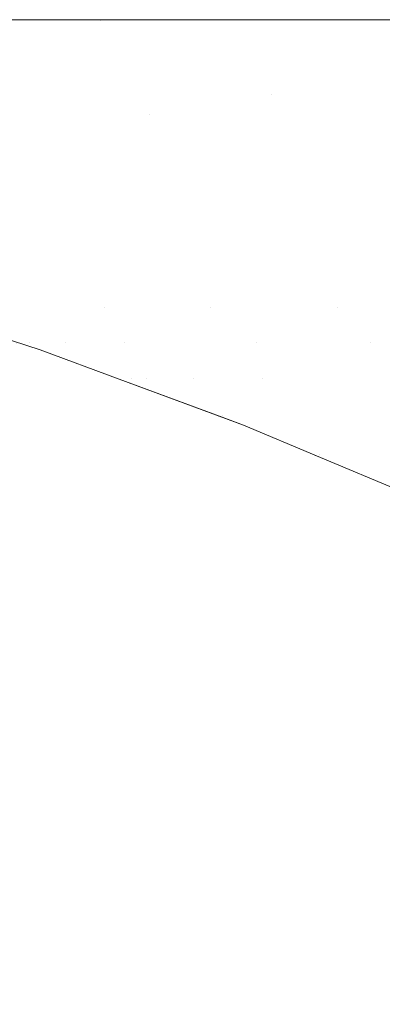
# Model space of a CAD drawing. Header units: centimetres. Extents: x -44.1 to 45.2, y 4.2 to 6.
# Tile 196 of 256: x -14.1808 to -14.1659, y 5.9599 to 6.0002. Entities that reach past the tile are written whole.
import ezdxf

# ---------------------------------------------------------------- set-up
doc = ezdxf.new("R2010")
doc.units = ezdxf.units.CM
doc.header["$LTSCALE"] = 2.54
doc.layers.add('Lucido design-1', color=7, linetype='Continuous')

# ---------------------------------------------------------------- blocks, each defined once
blk = doc.blocks.new('Gruppo-4-1')
at = {"color": 7, "linetype": 'Continuous', "lineweight": 9}
for points, invisible_edges in [([(-43.918995, 6.000144, -2276.319046), (-8.333029, 6.000212, -2276.32217), (-26.126012, 6.000212, -2276.32217)], 9), ([(-43.918995, 6.000144, -2276.319046), (45.04592, 6.000144, -2276.319046), (9.459954, 6.000212, -2276.32217), (-8.333029, 6.000212, -2276.32217)], 11), ([(-43.918995, 6.000144, -2276.319046), (-43.918995, 6.000117, -2276.317808), (45.04592, 6.000117, -2276.317808), (45.04592, 6.000144, -2276.319046)], 10), ([(45.04592, 6.000117, -2276.317808), (-43.918995, 6.000117, -2276.317808), (-43.918995, 5.999831, -2276.313454), (45.04592, 5.999831, -2276.313454)], 5), ([(-26.126012, 6.000212, -2276.32217), (-14.120548, 6.000212, -2276.558095), (-14.129963, 6.000212, -2276.56223)], 9), ([(-26.126012, 6.000212, -2276.32217), (-14.089491, 6.000212, -2276.546622), (-14.10558, 6.000212, -2276.552216)], 9), ([(-14.10558, 6.000212, -2276.552216), (-14.120548, 6.000212, -2276.558095), (-26.126012, 6.000212, -2276.32217)], 10), ([(-14.129963, 6.000212, -2276.56223), (-14.134415, 6.000212, -2276.564186), (-26.126012, 6.000212, -2276.32217)], 10), ([(-26.126012, 6.000212, -2276.32217), (-14.072283, 6.000212, -2276.541394), (-14.075757, 6.000212, -2276.542449)], 9), ([(-14.075757, 6.000212, -2276.542449), (-14.089491, 6.000212, -2276.546622), (-26.126012, 6.000212, -2276.32217)], 10), ([(-26.126012, 6.000212, -2276.32217), (-14.170201, 6.000212, -2276.583376), (-14.180076, 6.000212, -2276.589763)], 9), ([(-14.134415, 6.000212, -2276.564186), (-14.147216, 6.000212, -2276.570425), (-26.126012, 6.000212, -2276.32217)], 10), ([(-14.180076, 6.000212, -2276.589763), (-14.189107, 6.000212, -2276.596128), (-26.126012, 6.000212, -2276.32217)], 10), ([(-14.147216, 6.000212, -2276.570425), (-14.158989, 6.000212, -2276.576752), (-26.126012, 6.000212, -2276.32217)], 10), ([(-26.126012, 6.000212, -2276.32217), (-14.053981, 6.000212, -2276.536617), (-14.072283, 6.000212, -2276.541394)], 9), ([(-26.126012, 6.000212, -2276.32217), (-14.034641, 6.000212, -2276.532382), (-14.053981, 6.000212, -2276.536617)], 9), ([(-26.126012, 6.000212, -2276.32217), (-14.014352, 6.000212, -2276.528777), (-14.022745, 6.000212, -2276.530268), (-14.034641, 6.000212, -2276.532382)], 9), ([(-26.126012, 6.000212, -2276.32217), (-13.993237, 6.000212, -2276.525887), (-14.014352, 6.000212, -2276.528777)], 9), ([(-26.126012, 6.000212, -2276.32217), (-13.971451, 6.000212, -2276.523786), (-13.973416, 6.000212, -2276.523976)], 9), ([(-13.973416, 6.000212, -2276.523976), (-13.993237, 6.000212, -2276.525887), (-26.126012, 6.000212, -2276.32217)], 10), ([(-13.928939, 6.000212, -2276.52217), (-13.949183, 6.000212, -2276.522535), (-26.126012, 6.000212, -2276.32217), (-8.333029, 6.000212, -2276.32217)], 10), ([(-13.949183, 6.000212, -2276.522535), (-13.971451, 6.000212, -2276.523786), (-26.126012, 6.000212, -2276.32217)], 10), ([(-14.158989, 6.000212, -2276.576752), (-14.170201, 6.000212, -2276.583376), (-26.126012, 6.000212, -2276.32217)], 10), ([(-14.204873, 6.000212, -2276.6087), (-14.197353, 6.000212, -2276.602447), (-14.177456, 6.000163, -2276.592717), (-14.219983, 6.000163, -2276.629523)], 14), ([(-14.177456, 6.000163, -2276.592717), (-14.173518, 6.000017, -2276.594769), (-14.215371, 6.000017, -2276.630991), (-14.219983, 6.000163, -2276.629523)], 15), ([(-14.210773, 5.999774, -2276.632454), (-14.215371, 6.000017, -2276.630991), (-14.173518, 6.000017, -2276.594769), (-14.169592, 5.999774, -2276.596814)], 15), ([(-14.197353, 6.000212, -2276.602447), (-14.189107, 6.000212, -2276.596128), (-14.177456, 6.000163, -2276.592717)], 10), ([(-14.189107, 6.000212, -2276.596128), (-14.180076, 6.000212, -2276.589763), (-14.177456, 6.000163, -2276.592717)], 10), ([(-14.177456, 6.000163, -2276.592717), (-14.180076, 6.000212, -2276.589763), (-14.170201, 6.000212, -2276.583376), (-14.158989, 6.000212, -2276.576752)], 9), ([(-14.158989, 6.000212, -2276.576752), (-14.147216, 6.000212, -2276.570425), (-14.126849, 6.000163, -2276.564669), (-14.177456, 6.000163, -2276.592717)], 14), ([(-14.126849, 6.000163, -2276.564669), (-14.123713, 6.000017, -2276.567165), (-14.173518, 6.000017, -2276.594769), (-14.177456, 6.000163, -2276.592717)], 15), ([(-14.169592, 5.999774, -2276.596814), (-14.173518, 6.000017, -2276.594769), (-14.123713, 6.000017, -2276.567165), (-14.120586, 5.999774, -2276.569654)], 15), ([(45.04592, 5.999831, -2276.313454), (-43.918995, 5.999831, -2276.313454), (-43.918995, 5.999356, -2276.309117), (45.04592, 5.999356, -2276.309117)], 5), ([(-14.210773, 5.999774, -2276.632454), (-14.169592, 5.999774, -2276.596814), (-14.18725, 5.999434, -2276.615381)], 11), ([(-14.169592, 5.999774, -2276.596814), (-14.165682, 5.999434, -2276.59885), (-14.18725, 5.999434, -2276.615381)], 11), ([(-14.120586, 5.999774, -2276.569654), (-14.117473, 5.999434, -2276.572131), (-14.165682, 5.999434, -2276.59885), (-14.169592, 5.999774, -2276.596814)], 15), ([(45.04592, 5.999356, -2276.309117), (-43.918995, 5.999356, -2276.309117), (-43.918995, 5.998693, -2276.304805), (45.04592, 5.998693, -2276.304805)], 5), ([(-14.18301, 5.998999, -2276.617134), (-14.18725, 5.999434, -2276.615381), (-14.165682, 5.999434, -2276.59885), (-14.161796, 5.998999, -2276.600875)], 15), ([(45.04592, 5.998693, -2276.304805), (-43.918995, 5.998693, -2276.304805), (-43.918995, 5.997842, -2276.300526), (45.04592, 5.997842, -2276.300526)], 5), ([(-14.18301, 5.998999, -2276.617134), (-14.1788, 5.99847, -2276.618874), (-14.197125, 5.99847, -2276.636799), (-14.201643, 5.998999, -2276.635361)], 15), ([(-14.161796, 5.998999, -2276.600875), (-14.157938, 5.99847, -2276.602884), (-14.1788, 5.99847, -2276.618874), (-14.18301, 5.998999, -2276.617134)], 15), ([(-14.192646, 5.997848, -2276.638225), (-14.197125, 5.99847, -2276.636799), (-14.1788, 5.99847, -2276.618874), (-14.174627, 5.997848, -2276.620599)], 15), ([(-14.174627, 5.997848, -2276.620599), (-14.1788, 5.99847, -2276.618874), (-14.157938, 5.99847, -2276.602884), (-14.154113, 5.997848, -2276.604877)], 15), ([(45.04592, 5.997842, -2276.300526), (-43.918995, 5.997842, -2276.300526), (-43.918995, 5.996805, -2276.296288), (45.04592, 5.996805, -2276.296288)], 5), ([(-14.174627, 5.997848, -2276.620599), (-14.170497, 5.997135, -2276.622307), (-14.188212, 5.997135, -2276.639636), (-14.192646, 5.997848, -2276.638225)], 15), ([(-14.154113, 5.997848, -2276.604877), (-14.150328, 5.997135, -2276.606849), (-14.170497, 5.997135, -2276.622307), (-14.174627, 5.997848, -2276.620599)], 15), ([(-14.188212, 5.997135, -2276.639636), (-14.170497, 5.997135, -2276.622307), (-14.175465, 5.996334, -2276.632293)], 11), ([(-14.175465, 5.996334, -2276.632293), (-14.18383, 5.996334, -2276.641031), (-14.188212, 5.997135, -2276.639636)], 11), ([(-14.170497, 5.997135, -2276.622307), (-14.166414, 5.996334, -2276.623995), (-14.175465, 5.996334, -2276.632293)], 11), ([(-14.170497, 5.997135, -2276.622307), (-14.150328, 5.997135, -2276.606849), (-14.156761, 5.996334, -2276.616158)], 11), ([(-14.156761, 5.996334, -2276.616158), (-14.166414, 5.996334, -2276.623995), (-14.170497, 5.997135, -2276.622307)], 11), ([(45.04592, 5.996805, -2276.296288), (-43.918995, 5.996805, -2276.296288), (-43.918995, 5.995584, -2276.292099), (45.04592, 5.995584, -2276.292099)], 5), ([(-14.191432, 5.996334, -2276.650181), (-14.18383, 5.996334, -2276.641031), (-14.179505, 5.995446, -2276.642408), (-14.186978, 5.995446, -2276.651402)], 15), ([(-14.171282, 5.995446, -2276.633818), (-14.179505, 5.995446, -2276.642408), (-14.18383, 5.996334, -2276.641031), (-14.175465, 5.996334, -2276.632293)], 15), ([(-14.175465, 5.996334, -2276.632293), (-14.166414, 5.996334, -2276.623995), (-14.162385, 5.995446, -2276.62566), (-14.171282, 5.995446, -2276.633818)], 15), ([(-14.152895, 5.995446, -2276.617957), (-14.162385, 5.995446, -2276.62566), (-14.166414, 5.996334, -2276.623995), (-14.156761, 5.996334, -2276.616158)], 15), ([(45.04592, 5.995584, -2276.292099), (-43.918995, 5.995584, -2276.292099), (-43.918995, 5.994181, -2276.287968), (45.04592, 5.994181, -2276.287968)], 5), ([(-14.186978, 5.995446, -2276.651402), (-14.179505, 5.995446, -2276.642408), (-14.175243, 5.994473, -2276.643765), (-14.182588, 5.994473, -2276.652606)], 15), ([(-14.167159, 5.994473, -2276.635321), (-14.175243, 5.994473, -2276.643765), (-14.179505, 5.995446, -2276.642408), (-14.171282, 5.995446, -2276.633818)], 15), ([(-14.171282, 5.995446, -2276.633818), (-14.162385, 5.995446, -2276.62566), (-14.158413, 5.994473, -2276.627302), (-14.167159, 5.994473, -2276.635321)], 15), ([(-14.178268, 5.99342, -2276.653791), (-14.184691, 5.99342, -2276.662841), (-14.189122, 5.994473, -2276.661813), (-14.182588, 5.994473, -2276.652606)], 15), ([(-14.182588, 5.994473, -2276.652606), (-14.175243, 5.994473, -2276.643765), (-14.171048, 5.99342, -2276.6451), (-14.178268, 5.99342, -2276.653791)], 15), ([(-14.163101, 5.99342, -2276.6368), (-14.171048, 5.99342, -2276.6451), (-14.175243, 5.994473, -2276.643765), (-14.167159, 5.994473, -2276.635321)], 15), ([(-14.167159, 5.994473, -2276.635321), (-14.158413, 5.994473, -2276.627302), (-14.154505, 5.99342, -2276.628918), (-14.163101, 5.99342, -2276.6368)], 15), ([(45.04592, 5.994181, -2276.287968), (-43.918995, 5.994181, -2276.287968), (-43.918995, 5.9926, -2276.283902), (45.04592, 5.9926, -2276.283902)], 5), ([(-14.1858, 5.992287, -2276.673061), (-14.19025, 5.99342, -2276.67221), (-14.184691, 5.99342, -2276.662841), (-14.180336, 5.992287, -2276.663851)], 15), ([(-14.180336, 5.992287, -2276.663851), (-14.184691, 5.99342, -2276.662841), (-14.178268, 5.99342, -2276.653791), (-14.174022, 5.992287, -2276.654955)], 15), ([(-14.174022, 5.992287, -2276.654955), (-14.178268, 5.99342, -2276.653791), (-14.171048, 5.99342, -2276.6451), (-14.166925, 5.992287, -2276.646412)], 15), ([(-14.166925, 5.992287, -2276.646412), (-14.171048, 5.99342, -2276.6451), (-14.163101, 5.99342, -2276.6368), (-14.159114, 5.992287, -2276.638254)], 15), ([(45.04592, 5.9926, -2276.283902), (-43.918995, 5.9926, -2276.283902), (-43.918995, 5.990843, -2276.279908), (45.04592, 5.990843, -2276.279908)], 5), ([(-14.180336, 5.992287, -2276.663851), (-14.176062, 5.991079, -2276.664842), (-14.181434, 5.991079, -2276.673896), (-14.1858, 5.992287, -2276.673061)], 15), ([(-14.174022, 5.992287, -2276.654955), (-14.169856, 5.991079, -2276.656098), (-14.176062, 5.991079, -2276.664842), (-14.180336, 5.992287, -2276.663851)], 15), ([(-14.166925, 5.992287, -2276.646412), (-14.162879, 5.991079, -2276.6477), (-14.169856, 5.991079, -2276.656098), (-14.174022, 5.992287, -2276.654955)], 15), ([(-14.159114, 5.992287, -2276.638254), (-14.155201, 5.991079, -2276.639681), (-14.162879, 5.991079, -2276.6477), (-14.166925, 5.992287, -2276.646412)], 15), ([(-14.181558, 5.989798, -2276.683877), (-14.185913, 5.991079, -2276.683217), (-14.181434, 5.991079, -2276.673896), (-14.177154, 5.989798, -2276.674714)], 15), ([(-14.177154, 5.989798, -2276.674714), (-14.181434, 5.991079, -2276.673896), (-14.176062, 5.991079, -2276.664842), (-14.171874, 5.989798, -2276.665814)], 15), ([(-14.171874, 5.989798, -2276.665814), (-14.176062, 5.991079, -2276.664842), (-14.169856, 5.991079, -2276.656098), (-14.165773, 5.989798, -2276.657218)], 15), ([(-14.165773, 5.989798, -2276.657218), (-14.169856, 5.991079, -2276.656098), (-14.162879, 5.991079, -2276.6477), (-14.158914, 5.989798, -2276.648963)], 15), ([(45.04592, 5.990843, -2276.279908), (-43.918995, 5.990843, -2276.279908), (-43.918995, 5.988913, -2276.275995), (45.04592, 5.988913, -2276.275995)], 5), ([(-14.185036, 5.989798, -2276.693256), (-14.180715, 5.988447, -2276.693743), (-14.183186, 5.988447, -2276.703127), (-14.187549, 5.989798, -2276.7028)], 15), ([(-14.181558, 5.989798, -2276.683877), (-14.177296, 5.988447, -2276.684523), (-14.180715, 5.988447, -2276.693743), (-14.185036, 5.989798, -2276.693256)], 15), ([(-14.177154, 5.989798, -2276.674714), (-14.172966, 5.988447, -2276.675515), (-14.177296, 5.988447, -2276.684523), (-14.181558, 5.989798, -2276.683877)], 15), ([(-14.171874, 5.989798, -2276.665814), (-14.167775, 5.988447, -2276.666765), (-14.172966, 5.988447, -2276.675515), (-14.177154, 5.989798, -2276.674714)], 15), ([(-14.165773, 5.989798, -2276.657218), (-14.161777, 5.988447, -2276.658314), (-14.167775, 5.988447, -2276.666765), (-14.171874, 5.989798, -2276.665814)], 15), ([(45.04592, 5.988913, -2276.275995), (-43.918995, 5.988913, -2276.275995), (-43.918995, 5.986815, -2276.27217), (45.04592, 5.986815, -2276.27217)], 5), ([(-14.185195, 5.988402, -2276.72217), (-14.18468, 5.988447, -2276.71262), (-14.180391, 5.987031, -2276.712781)], 11), ([(-14.185195, 5.988402, -2276.72217), (-14.179942, 5.986707, -2276.72217), (-14.179942, 5.986707, -2276.92217), (-14.185195, 5.988402, -2276.92217)], 10), ([(-14.180391, 5.987031, -2276.712781), (-14.179942, 5.986707, -2276.72217), (-14.185195, 5.988402, -2276.72217)], 9), ([(-14.185195, 5.988402, -2276.92217), (-14.179942, 5.986707, -2276.92217), (-14.180923, 5.986988, -2276.925294)], 10), ([(-14.180391, 5.987031, -2276.712781), (-14.18468, 5.988447, -2276.71262), (-14.183186, 5.988447, -2276.703127), (-14.178922, 5.987031, -2276.703446)], 15), ([(-14.178922, 5.987031, -2276.703446), (-14.183186, 5.988447, -2276.703127), (-14.180715, 5.988447, -2276.693743), (-14.176493, 5.987031, -2276.69422)], 15), ([(-14.176493, 5.987031, -2276.69422), (-14.180715, 5.988447, -2276.693743), (-14.177296, 5.988447, -2276.684523), (-14.173131, 5.987031, -2276.685154)], 15), ([(-14.177296, 5.988447, -2276.684523), (-14.172966, 5.988447, -2276.675515), (-14.171111, 5.987031, -2276.680697)], 11), ([(-14.171111, 5.987031, -2276.680697), (-14.173131, 5.987031, -2276.685154), (-14.177296, 5.988447, -2276.684523)], 11), ([(-14.172966, 5.988447, -2276.675515), (-14.168874, 5.987031, -2276.676297), (-14.171111, 5.987031, -2276.680697)], 11), ([(-14.172966, 5.988447, -2276.675515), (-14.167775, 5.988447, -2276.666765), (-14.166424, 5.987031, -2276.671961)], 11), ([(-14.166424, 5.987031, -2276.671961), (-14.168874, 5.987031, -2276.676297), (-14.172966, 5.988447, -2276.675515)], 11), ([(-14.167775, 5.988447, -2276.666765), (-14.163769, 5.987031, -2276.667694), (-14.166424, 5.987031, -2276.671961)], 11), ([(-14.167775, 5.988447, -2276.666765), (-14.161777, 5.988447, -2276.658314), (-14.160916, 5.987031, -2276.6635)], 11), ([(-14.160916, 5.987031, -2276.6635), (-14.163769, 5.987031, -2276.667694), (-14.167775, 5.988447, -2276.666765)], 11), ([(-14.180391, 5.987031, -2276.712781), (-14.178922, 5.987031, -2276.703446), (-14.175603, 5.985551, -2276.708337)], 11), ([(-14.175603, 5.985551, -2276.708337), (-14.176206, 5.985551, -2276.712937), (-14.180391, 5.987031, -2276.712781)], 11), ([(-14.179942, 5.986707, -2276.72217), (-14.180391, 5.987031, -2276.712781), (-14.176206, 5.985551, -2276.712937)], 11), ([(-14.178922, 5.987031, -2276.703446), (-14.174761, 5.985551, -2276.703758), (-14.175603, 5.985551, -2276.708337)], 11), ([(-14.178922, 5.987031, -2276.703446), (-14.176493, 5.987031, -2276.69422), (-14.173683, 5.985551, -2276.699205)], 11), ([(-14.173683, 5.985551, -2276.699205), (-14.174761, 5.985551, -2276.703758), (-14.178922, 5.987031, -2276.703446)], 11), ([(-14.176493, 5.987031, -2276.69422), (-14.172372, 5.985551, -2276.694685), (-14.173683, 5.985551, -2276.699205)], 11), ([(-14.176493, 5.987031, -2276.69422), (-14.173131, 5.987031, -2276.685154), (-14.170832, 5.985551, -2276.690205)], 11), ([(-14.170832, 5.985551, -2276.690205), (-14.172372, 5.985551, -2276.694685), (-14.176493, 5.987031, -2276.69422)], 11), ([(-14.173131, 5.987031, -2276.685154), (-14.169066, 5.985551, -2276.68577), (-14.170832, 5.985551, -2276.690205)], 11), ([(-14.16708, 5.985551, -2276.681387), (-14.169066, 5.985551, -2276.68577), (-14.173131, 5.987031, -2276.685154), (-14.171111, 5.987031, -2276.680697)], 15), ([(-14.171111, 5.987031, -2276.680697), (-14.168874, 5.987031, -2276.676297), (-14.16488, 5.985551, -2276.677061), (-14.16708, 5.985551, -2276.681387)], 15), ([(-14.162472, 5.985551, -2276.672797), (-14.16488, 5.985551, -2276.677061), (-14.168874, 5.987031, -2276.676297), (-14.166424, 5.987031, -2276.671961)], 15), ([(-14.166424, 5.987031, -2276.671961), (-14.163769, 5.987031, -2276.667694), (-14.159861, 5.985551, -2276.668601), (-14.162472, 5.985551, -2276.672797)], 15), ([(45.04592, 5.985531, -2276.270055), (45.04592, 5.986815, -2276.27217), (-43.918995, 5.986815, -2276.27217), (-43.918995, 5.985531, -2276.270055)], 10), ([(-14.181247, 5.98665, -2276.931524), (-14.177072, 5.985177, -2276.931524), (-14.177369, 5.984887, -2276.934621), (-14.18153, 5.986355, -2276.934621)], 15), ([(-14.181045, 5.986861, -2276.928414), (-14.17686, 5.985385, -2276.928414), (-14.177072, 5.985177, -2276.931524), (-14.181247, 5.98665, -2276.931524)], 15), ([(-14.180923, 5.986988, -2276.925294), (-14.176732, 5.98551, -2276.925294), (-14.17686, 5.985385, -2276.928414), (-14.181045, 5.986861, -2276.928414)], 15), ([(-14.176732, 5.98551, -2276.925294), (-14.180923, 5.986988, -2276.925294), (-14.179942, 5.986707, -2276.92217)], 11), ([(-14.176705, 5.98551, -2276.92217), (-14.179942, 5.986707, -2276.92217), (-14.179942, 5.986707, -2276.72217), (-14.176705, 5.98551, -2276.72217)], 10), ([(-14.176206, 5.985551, -2276.712937), (-14.176705, 5.98551, -2276.72217), (-14.179942, 5.986707, -2276.72217)], 9), ([(-14.179942, 5.986707, -2276.92217), (-14.176705, 5.98551, -2276.92217), (-14.176732, 5.98551, -2276.925294)], 10), ([(-14.18153, 5.986355, -2276.934621), (-14.177369, 5.984887, -2276.934621), (-14.177749, 5.984516, -2276.9377), (-14.181891, 5.985977, -2276.9377)], 15), ([(-14.181891, 5.985977, -2276.9377), (-14.177749, 5.984516, -2276.9377), (-14.178211, 5.984064, -2276.940757), (-14.182331, 5.985518, -2276.940757)], 15), ([(-43.918995, 5.985531, -2276.270055), (-43.918995, 5.984551, -2276.26844), (45.04592, 5.984551, -2276.26844), (45.04592, 5.985531, -2276.270055)], 10), ([(-14.182331, 5.985518, -2276.940757), (-14.178211, 5.984064, -2276.940757), (-14.178754, 5.983534, -2276.943786), (-14.182848, 5.984978, -2276.943786)], 15), ([(-14.173003, 5.983645, -2276.931524), (-14.177072, 5.985177, -2276.931524), (-14.17686, 5.985385, -2276.928414), (-14.172781, 5.983849, -2276.928414)], 15), ([(-14.172781, 5.983849, -2276.928414), (-14.17686, 5.985385, -2276.928414), (-14.176732, 5.98551, -2276.925294), (-14.172647, 5.983972, -2276.925294)], 15), ([(-14.172647, 5.983972, -2276.925294), (-14.176732, 5.98551, -2276.925294), (-14.176705, 5.98551, -2276.92217)], 11), ([(-14.176705, 5.98551, -2276.72217), (-14.176206, 5.985551, -2276.712937), (-14.172484, 5.984013, -2276.717626)], 11), ([(-14.171629, 5.983631, -2276.92217), (-14.176705, 5.98551, -2276.92217), (-14.176705, 5.98551, -2276.72217), (-14.172609, 5.983994, -2276.72217)], 10), ([(-14.172484, 5.984013, -2276.717626), (-14.172609, 5.983994, -2276.72217), (-14.176705, 5.98551, -2276.72217)], 9), ([(-14.176705, 5.98551, -2276.92217), (-14.171629, 5.983631, -2276.92217), (-14.172647, 5.983972, -2276.925294)], 10), ([(-14.176206, 5.985551, -2276.712937), (-14.172127, 5.984013, -2276.713089), (-14.172484, 5.984013, -2276.717626)], 11), ([(-14.171534, 5.984013, -2276.708565), (-14.172127, 5.984013, -2276.713089), (-14.176206, 5.985551, -2276.712937), (-14.175603, 5.985551, -2276.708337)], 15), ([(-14.175603, 5.985551, -2276.708337), (-14.174761, 5.985551, -2276.703758), (-14.170706, 5.984013, -2276.704061), (-14.171534, 5.984013, -2276.708565)], 15), ([(-14.169646, 5.984013, -2276.699584), (-14.170706, 5.984013, -2276.704061), (-14.174761, 5.985551, -2276.703758), (-14.173683, 5.985551, -2276.699205)], 15), ([(-14.173683, 5.985551, -2276.699205), (-14.172372, 5.985551, -2276.694685), (-14.168357, 5.984013, -2276.695139), (-14.169646, 5.984013, -2276.699584)], 15), ([(-14.166842, 5.984013, -2276.690732), (-14.168357, 5.984013, -2276.695139), (-14.172372, 5.985551, -2276.694685), (-14.170832, 5.985551, -2276.690205)], 15), ([(-14.170832, 5.985551, -2276.690205), (-14.169066, 5.985551, -2276.68577), (-14.165105, 5.984013, -2276.686371), (-14.166842, 5.984013, -2276.690732)], 15), ([(-14.163152, 5.984013, -2276.68206), (-14.165105, 5.984013, -2276.686371), (-14.169066, 5.985551, -2276.68577), (-14.16708, 5.985551, -2276.681387)], 15), ([(-14.16708, 5.985551, -2276.681387), (-14.16488, 5.985551, -2276.677061), (-14.160988, 5.984013, -2276.677805), (-14.163152, 5.984013, -2276.68206)], 15), ([(-14.173314, 5.983361, -2276.934621), (-14.177369, 5.984887, -2276.934621), (-14.177072, 5.985177, -2276.931524), (-14.173003, 5.983645, -2276.931524)], 15), ([(-14.182848, 5.984978, -2276.943786), (-14.178754, 5.983534, -2276.943786), (-14.179376, 5.982926, -2276.946785), (-14.183441, 5.984359, -2276.946785)], 15), ([(-14.173712, 5.982996, -2276.9377), (-14.177749, 5.984516, -2276.9377), (-14.177369, 5.984887, -2276.934621), (-14.173314, 5.983361, -2276.934621)], 15), ([(45.04592, 5.983999, -2276.267613), (45.04592, 5.984551, -2276.26844), (-43.918995, 5.984551, -2276.26844), (-43.918995, 5.983999, -2276.267613)], 10), ([(-14.183441, 5.984359, -2276.946785), (-14.179376, 5.982926, -2276.946785), (-14.180076, 5.982242, -2276.94975), (-14.184107, 5.983664, -2276.94975)], 15), ([(-14.174195, 5.982553, -2276.940757), (-14.178211, 5.984064, -2276.940757), (-14.177749, 5.984516, -2276.9377), (-14.173712, 5.982996, -2276.9377)], 15), ([(-43.918995, 5.983999, -2276.267613), (-43.918995, 5.982127, -2276.264812), (45.04592, 5.982127, -2276.264812), (45.04592, 5.983999, -2276.267613)], 10), ([(-14.174764, 5.982031, -2276.943786), (-14.178754, 5.983534, -2276.943786), (-14.178211, 5.984064, -2276.940757), (-14.174195, 5.982553, -2276.940757)], 15), ([(-14.172781, 5.983849, -2276.928414), (-14.168812, 5.982258, -2276.928414), (-14.169044, 5.982058, -2276.931524), (-14.173003, 5.983645, -2276.931524)], 15), ([(-14.172647, 5.983972, -2276.925294), (-14.168672, 5.982378, -2276.925294), (-14.168812, 5.982258, -2276.928414), (-14.172781, 5.983849, -2276.928414)], 15), ([(-14.168672, 5.982378, -2276.925294), (-14.172647, 5.983972, -2276.925294), (-14.171629, 5.983631, -2276.92217)], 11), ([(-14.171629, 5.983631, -2276.72217), (-14.172609, 5.983994, -2276.72217), (-14.172484, 5.984013, -2276.717626)], 10), ([(-14.172609, 5.983994, -2276.72217), (-14.171629, 5.983631, -2276.72217), (-14.171629, 5.983631, -2276.92217)], 10), ([(-14.171629, 5.983631, -2276.72217), (-14.172484, 5.984013, -2276.717626), (-14.168509, 5.982418, -2276.7177)], 11), ([(-14.172484, 5.984013, -2276.717626), (-14.172127, 5.984013, -2276.713089), (-14.168158, 5.982418, -2276.713237), (-14.168509, 5.982418, -2276.7177)], 15), ([(-14.167575, 5.982418, -2276.708787), (-14.168158, 5.982418, -2276.713237), (-14.172127, 5.984013, -2276.713089), (-14.171534, 5.984013, -2276.708565)], 15), ([(-14.171534, 5.984013, -2276.708565), (-14.170706, 5.984013, -2276.704061), (-14.16676, 5.982418, -2276.704357), (-14.167575, 5.982418, -2276.708787)], 15), ([(-14.165718, 5.982418, -2276.699952), (-14.16676, 5.982418, -2276.704357), (-14.170706, 5.984013, -2276.704061), (-14.169646, 5.984013, -2276.699584)], 15), ([(-14.169646, 5.984013, -2276.699584), (-14.168357, 5.984013, -2276.695139), (-14.164449, 5.982418, -2276.69558), (-14.165718, 5.982418, -2276.699952)], 15), ([(-14.162959, 5.982418, -2276.691245), (-14.164449, 5.982418, -2276.69558), (-14.168357, 5.984013, -2276.695139), (-14.166842, 5.984013, -2276.690732)], 15), ([(-14.166842, 5.984013, -2276.690732), (-14.165105, 5.984013, -2276.686371), (-14.161251, 5.982418, -2276.686955), (-14.162959, 5.982418, -2276.691245)], 15), ([(-14.184107, 5.983664, -2276.94975), (-14.180076, 5.982242, -2276.94975), (-14.180852, 5.981484, -2276.952675), (-14.184845, 5.982893, -2276.952675)], 15), ([(-14.175415, 5.981434, -2276.946785), (-14.179376, 5.982926, -2276.946785), (-14.178754, 5.983534, -2276.943786), (-14.174764, 5.982031, -2276.943786)], 15), ([(-14.173003, 5.983645, -2276.931524), (-14.169044, 5.982058, -2276.931524), (-14.169368, 5.981779, -2276.934621), (-14.173314, 5.983361, -2276.934621)], 15), ([(-14.168642, 5.98238, -2276.92217), (-14.171629, 5.983631, -2276.92217), (-14.171629, 5.983631, -2276.72217), (-14.168642, 5.98238, -2276.72217)], 10), ([(-14.168509, 5.982418, -2276.7177), (-14.168642, 5.98238, -2276.72217), (-14.171629, 5.983631, -2276.72217)], 9), ([(-14.171629, 5.983631, -2276.92217), (-14.168642, 5.98238, -2276.92217), (-14.168672, 5.982378, -2276.925294)], 10), ([(-14.173712, 5.982996, -2276.9377), (-14.169783, 5.981421, -2276.9377), (-14.170288, 5.980986, -2276.940757), (-14.174195, 5.982553, -2276.940757)], 15), ([(-14.173314, 5.983361, -2276.934621), (-14.169368, 5.981779, -2276.934621), (-14.169783, 5.981421, -2276.9377), (-14.173712, 5.982996, -2276.9377)], 15), ([(-14.176148, 5.980763, -2276.94975), (-14.180076, 5.982242, -2276.94975), (-14.179376, 5.982926, -2276.946785), (-14.175415, 5.981434, -2276.946785)], 15), ([(-14.17696, 5.980018, -2276.952675), (-14.180852, 5.981484, -2276.952675), (-14.180076, 5.982242, -2276.94975), (-14.176148, 5.980763, -2276.94975)], 15), ([(-14.174195, 5.982553, -2276.940757), (-14.170288, 5.980986, -2276.940757), (-14.170881, 5.980475, -2276.943786), (-14.174764, 5.982031, -2276.943786)], 15), ([(-14.165196, 5.980419, -2276.931524), (-14.169044, 5.982058, -2276.931524), (-14.168812, 5.982258, -2276.928414), (-14.164955, 5.980615, -2276.928414)], 15), ([(-14.164955, 5.980615, -2276.928414), (-14.168812, 5.982258, -2276.928414), (-14.168672, 5.982378, -2276.925294), (-14.164809, 5.980733, -2276.925294)], 15), ([(-14.164809, 5.980733, -2276.925294), (-14.168672, 5.982378, -2276.925294), (-14.168642, 5.98238, -2276.92217)], 11), ([(-14.168642, 5.98238, -2276.72217), (-14.168509, 5.982418, -2276.7177), (-14.164646, 5.980772, -2276.717772)], 11), ([(-14.168642, 5.98238, -2276.72217), (-14.163944, 5.980411, -2276.72217), (-14.163944, 5.980411, -2276.92217), (-14.168642, 5.98238, -2276.92217)], 10), ([(-14.164646, 5.980772, -2276.717772), (-14.163944, 5.980411, -2276.72217), (-14.168642, 5.98238, -2276.72217)], 9), ([(-14.168642, 5.98238, -2276.92217), (-14.163944, 5.980411, -2276.92217), (-14.164809, 5.980733, -2276.925294)], 10), ([(-14.164646, 5.980772, -2276.717772), (-14.168509, 5.982418, -2276.7177), (-14.168158, 5.982418, -2276.713237), (-14.164301, 5.980772, -2276.713381)], 15), ([(-14.163727, 5.980772, -2276.709003), (-14.164301, 5.980772, -2276.713381), (-14.168158, 5.982418, -2276.713237), (-14.167575, 5.982418, -2276.708787)], 15), ([(-14.167575, 5.982418, -2276.708787), (-14.16676, 5.982418, -2276.704357), (-14.162926, 5.980772, -2276.704644), (-14.163727, 5.980772, -2276.709003)], 15), ([(-14.1619, 5.980772, -2276.700311), (-14.162926, 5.980772, -2276.704644), (-14.16676, 5.982418, -2276.704357), (-14.165718, 5.982418, -2276.699952)], 15), ([(45.04592, 5.982127, -2276.264812), (-43.918995, 5.982127, -2276.264812), (-43.918995, 5.979547, -2276.261294), (45.04592, 5.979547, -2276.261294)], 5), ([(-14.174764, 5.982031, -2276.943786), (-14.170881, 5.980475, -2276.943786), (-14.171561, 5.979889, -2276.946785), (-14.175415, 5.981434, -2276.946785)], 15), ([(-14.165965, 5.979794, -2276.9377), (-14.169783, 5.981421, -2276.9377), (-14.169368, 5.981779, -2276.934621), (-14.165533, 5.980145, -2276.934621)], 15), ([(-14.165533, 5.980145, -2276.934621), (-14.169368, 5.981779, -2276.934621), (-14.169044, 5.982058, -2276.931524), (-14.165196, 5.980419, -2276.931524)], 15), ([(-14.177849, 5.979204, -2276.955559), (-14.181701, 5.980654, -2276.955559), (-14.180852, 5.981484, -2276.952675), (-14.17696, 5.980018, -2276.952675)], 15), ([(-14.175415, 5.981434, -2276.946785), (-14.171561, 5.979889, -2276.946785), (-14.172326, 5.97923, -2276.94975), (-14.176148, 5.980763, -2276.94975)], 15), ([(-14.166491, 5.979368, -2276.940757), (-14.170288, 5.980986, -2276.940757), (-14.169783, 5.981421, -2276.9377), (-14.165965, 5.979794, -2276.9377)], 15), ([(-14.167108, 5.978867, -2276.943786), (-14.170881, 5.980475, -2276.943786), (-14.170288, 5.980986, -2276.940757), (-14.166491, 5.979368, -2276.940757)], 15), ([(-14.178812, 5.978321, -2276.958396), (-14.182621, 5.979755, -2276.958396), (-14.181701, 5.980654, -2276.955559), (-14.177849, 5.979204, -2276.955559)], 15), ([(-14.176148, 5.980763, -2276.94975), (-14.172326, 5.97923, -2276.94975), (-14.173173, 5.9785, -2276.952675), (-14.17696, 5.980018, -2276.952675)], 15), ([(-14.167815, 5.978293, -2276.946785), (-14.171561, 5.979889, -2276.946785), (-14.170881, 5.980475, -2276.943786), (-14.167108, 5.978867, -2276.943786)], 15), ([(-14.179848, 5.977372, -2276.961185), (-14.18361, 5.978788, -2276.961185), (-14.182621, 5.979755, -2276.958396), (-14.178812, 5.978321, -2276.958396)], 15), ([(-14.17696, 5.980018, -2276.952675), (-14.173173, 5.9785, -2276.952675), (-14.1741, 5.977701, -2276.955559), (-14.177849, 5.979204, -2276.955559)], 15), ([(-14.168611, 5.977647, -2276.94975), (-14.172326, 5.97923, -2276.94975), (-14.171561, 5.979889, -2276.946785), (-14.167815, 5.978293, -2276.946785)], 15), ([(-14.165965, 5.979794, -2276.9377), (-14.16226, 5.97812, -2276.9377), (-14.162805, 5.977702, -2276.940757), (-14.166491, 5.979368, -2276.940757)], 15), ([(-14.165533, 5.980145, -2276.934621), (-14.161812, 5.978463, -2276.934621), (-14.16226, 5.97812, -2276.9377), (-14.165965, 5.979794, -2276.9377)], 15), ([(45.04592, 5.979547, -2276.261294), (-43.918995, 5.979547, -2276.261294), (-43.918995, 5.976816, -2276.257891), (45.04592, 5.976816, -2276.257891)], 5), ([(-14.166491, 5.979368, -2276.940757), (-14.162805, 5.977702, -2276.940757), (-14.163446, 5.977212, -2276.943786), (-14.167108, 5.978867, -2276.943786)], 15), ([(-14.177849, 5.979204, -2276.955559), (-14.1741, 5.977701, -2276.955559), (-14.175105, 5.976835, -2276.958396), (-14.178812, 5.978321, -2276.958396)], 15), ([(-14.169492, 5.976932, -2276.952675), (-14.173173, 5.9785, -2276.952675), (-14.172326, 5.97923, -2276.94975), (-14.168611, 5.977647, -2276.94975)], 15), ([(-14.180952, 5.976359, -2276.963922), (-14.184666, 5.977757, -2276.963922), (-14.18361, 5.978788, -2276.961185), (-14.179848, 5.977372, -2276.961185)], 15), ([(-14.167108, 5.978867, -2276.943786), (-14.163446, 5.977212, -2276.943786), (-14.16418, 5.97665, -2276.946785), (-14.167815, 5.978293, -2276.946785)], 15), ([(-14.178812, 5.978321, -2276.958396), (-14.175105, 5.976835, -2276.958396), (-14.176186, 5.975904, -2276.961185), (-14.179848, 5.977372, -2276.961185)], 15), ([(-14.170457, 5.976149, -2276.955559), (-14.1741, 5.977701, -2276.955559), (-14.173173, 5.9785, -2276.952675), (-14.169492, 5.976932, -2276.952675)], 15), ([(-14.167815, 5.978293, -2276.946785), (-14.16418, 5.97665, -2276.946785), (-14.165006, 5.976018, -2276.94975), (-14.168611, 5.977647, -2276.94975)], 15), ([(-14.179848, 5.977372, -2276.961185), (-14.176186, 5.975904, -2276.961185), (-14.177339, 5.97491, -2276.963922), (-14.180952, 5.976359, -2276.963922)], 15), ([(-14.171503, 5.9753, -2276.958396), (-14.175105, 5.976835, -2276.958396), (-14.1741, 5.977701, -2276.955559), (-14.170457, 5.976149, -2276.955559)], 15), ([(-14.168611, 5.977647, -2276.94975), (-14.165006, 5.976018, -2276.94975), (-14.165921, 5.975318, -2276.952675), (-14.169492, 5.976932, -2276.952675)], 15), ([(-14.169492, 5.976932, -2276.952675), (-14.165921, 5.975318, -2276.952675), (-14.166922, 5.974551, -2276.955559), (-14.170457, 5.976149, -2276.955559)], 15), ([(45.04592, 5.976816, -2276.257891), (-43.918995, 5.976816, -2276.257891), (-43.918995, 5.97394, -2276.254611), (45.04592, 5.97394, -2276.254611)], 5), ([(-14.172627, 5.974388, -2276.961185), (-14.176186, 5.975904, -2276.961185), (-14.175105, 5.976835, -2276.958396), (-14.171503, 5.9753, -2276.958396)], 15), ([(-14.180952, 5.976359, -2276.963922), (-14.177339, 5.97491, -2276.963922), (-14.178561, 5.973857, -2276.966604), (-14.182123, 5.975286, -2276.966604)], 15), ([(-14.170457, 5.976149, -2276.955559), (-14.166922, 5.974551, -2276.955559), (-14.168008, 5.97372, -2276.958396), (-14.171503, 5.9753, -2276.958396)], 15), ([(-14.173827, 5.973414, -2276.963922), (-14.177339, 5.97491, -2276.963922), (-14.176186, 5.975904, -2276.961185), (-14.172627, 5.974388, -2276.961185)], 15), ([(-14.162967, 5.973293, -2276.954122), (-14.163496, 5.97291, -2276.955559), (-14.166922, 5.974551, -2276.955559), (-14.165921, 5.975318, -2276.952675)], 15), ([(-14.182123, 5.975286, -2276.966604), (-14.178561, 5.973857, -2276.966604), (-14.179849, 5.972747, -2276.969229), (-14.183358, 5.974154, -2276.969229)], 15), ([(-14.171503, 5.9753, -2276.958396), (-14.168008, 5.97372, -2276.958396), (-14.169174, 5.972827, -2276.961185), (-14.172627, 5.974388, -2276.961185)], 15), ([(-14.175098, 5.972382, -2276.966604), (-14.178561, 5.973857, -2276.966604), (-14.177339, 5.97491, -2276.963922), (-14.173827, 5.973414, -2276.963922)], 15), ([(-14.16462, 5.972098, -2276.958396), (-14.168008, 5.97372, -2276.958396), (-14.166922, 5.974551, -2276.955559), (-14.163496, 5.97291, -2276.955559)], 15), ([(-14.183358, 5.974154, -2276.969229), (-14.179849, 5.972747, -2276.969229), (-14.1812, 5.971583, -2276.971794), (-14.184653, 5.972967, -2276.971794)], 15), ([(-14.172627, 5.974388, -2276.961185), (-14.169174, 5.972827, -2276.961185), (-14.170419, 5.971874, -2276.963922), (-14.173827, 5.973414, -2276.963922)], 15), ([(45.04592, 5.97394, -2276.254611), (-43.918995, 5.97394, -2276.254611), (-43.918995, 5.970923, -2276.251459), (45.04592, 5.970923, -2276.251459)], 5), ([(-14.176439, 5.971294, -2276.969229), (-14.179849, 5.972747, -2276.969229), (-14.178561, 5.973857, -2276.966604), (-14.175098, 5.972382, -2276.966604)], 15), ([(-14.165828, 5.971224, -2276.961185), (-14.169174, 5.972827, -2276.961185), (-14.168008, 5.97372, -2276.958396), (-14.16462, 5.972098, -2276.958396)], 15), ([(-14.173827, 5.973414, -2276.963922), (-14.170419, 5.971874, -2276.963922), (-14.171738, 5.970863, -2276.966604), (-14.175098, 5.972382, -2276.966604)], 15), ([(-14.177845, 5.970153, -2276.971794), (-14.1812, 5.971583, -2276.971794), (-14.179849, 5.972747, -2276.969229), (-14.176439, 5.971294, -2276.969229)], 15), ([(-14.167116, 5.970292, -2276.963922), (-14.170419, 5.971874, -2276.963922), (-14.169174, 5.972827, -2276.961185), (-14.165828, 5.971224, -2276.961185)], 15), ([(-14.175098, 5.972382, -2276.966604), (-14.171738, 5.970863, -2276.966604), (-14.17313, 5.969798, -2276.969229), (-14.176439, 5.971294, -2276.969229)], 15), ([(-14.168482, 5.969304, -2276.966604), (-14.171738, 5.970863, -2276.966604), (-14.170419, 5.971874, -2276.963922), (-14.167116, 5.970292, -2276.963922)], 15), ([(-14.179313, 5.968961, -2276.974297), (-14.182612, 5.970366, -2276.974297), (-14.1812, 5.971583, -2276.971794), (-14.177845, 5.970153, -2276.971794)], 15), ([(-14.176439, 5.971294, -2276.969229), (-14.17313, 5.969798, -2276.969229), (-14.174589, 5.968681, -2276.971794), (-14.177845, 5.970153, -2276.971794)], 15), ([(45.04592, 5.970923, -2276.251459), (-43.918995, 5.970923, -2276.251459), (-43.918995, 5.967771, -2276.248442), (45.04592, 5.967771, -2276.248442)], 5), ([(-14.165828, 5.971224, -2276.961185), (-14.162589, 5.969584, -2276.961185), (-14.16392, 5.968673, -2276.963922), (-14.167116, 5.970292, -2276.963922)], 15), ([(-14.169923, 5.968263, -2276.969229), (-14.17313, 5.969798, -2276.969229), (-14.171738, 5.970863, -2276.966604), (-14.168482, 5.969304, -2276.966604)], 15), ([(-14.180841, 5.967722, -2276.976736), (-14.184079, 5.969102, -2276.976736), (-14.182612, 5.970366, -2276.974297), (-14.179313, 5.968961, -2276.974297)], 15), ([(-14.177845, 5.970153, -2276.971794), (-14.174589, 5.968681, -2276.971794), (-14.176113, 5.967515, -2276.974297), (-14.179313, 5.968961, -2276.974297)], 15), ([(-14.167116, 5.970292, -2276.963922), (-14.16392, 5.968673, -2276.963922), (-14.165331, 5.967708, -2276.966604), (-14.168482, 5.969304, -2276.966604)], 15), ([(-14.171433, 5.96717, -2276.971794), (-14.174589, 5.968681, -2276.971794), (-14.17313, 5.969798, -2276.969229), (-14.169923, 5.968263, -2276.969229)], 15), ([(-14.168482, 5.969304, -2276.966604), (-14.165331, 5.967708, -2276.966604), (-14.166819, 5.966691, -2276.969229), (-14.169923, 5.968263, -2276.969229)], 15), ([(-14.179313, 5.968961, -2276.974297), (-14.176113, 5.967515, -2276.974297), (-14.177698, 5.966301, -2276.976736), (-14.180841, 5.967722, -2276.976736)], 15), ([(-14.173011, 5.966029, -2276.974297), (-14.176113, 5.967515, -2276.974297), (-14.174589, 5.968681, -2276.971794), (-14.171433, 5.96717, -2276.971794)], 15), ([(-14.169923, 5.968263, -2276.969229), (-14.166819, 5.966691, -2276.969229), (-14.16838, 5.965623, -2276.971794), (-14.171433, 5.96717, -2276.971794)], 15), ([(45.04592, 5.967771, -2276.248442), (-43.918995, 5.967771, -2276.248442), (-43.918995, 5.964491, -2276.245566), (45.04592, 5.964491, -2276.245566)], 5), ([(-14.180841, 5.967722, -2276.976736), (-14.177698, 5.966301, -2276.976736), (-14.17934, 5.965044, -2276.979109), (-14.182423, 5.966437, -2276.979109)], 15), ([(-14.16382, 5.965085, -2276.969229), (-14.166819, 5.966691, -2276.969229), (-14.165331, 5.967708, -2276.966604), (-14.162286, 5.966078, -2276.966604)], 15), ([(-14.174652, 5.964843, -2276.976736), (-14.177698, 5.966301, -2276.976736), (-14.176113, 5.967515, -2276.974297), (-14.173011, 5.966029, -2276.974297)], 15), ([(-14.171433, 5.96717, -2276.971794), (-14.16838, 5.965623, -2276.971794), (-14.170009, 5.964509, -2276.974297), (-14.173011, 5.966029, -2276.974297)], 15), ([(-14.165429, 5.964043, -2276.971794), (-14.16838, 5.965623, -2276.971794), (-14.166819, 5.966691, -2276.969229), (-14.16382, 5.965085, -2276.969229)], 15), ([(-14.182423, 5.966437, -2276.979109), (-14.17934, 5.965044, -2276.979109), (-14.181036, 5.963745, -2276.981416), (-14.184058, 5.965111, -2276.981416)], 15), ([(-14.176352, 5.963613, -2276.979109), (-14.17934, 5.965044, -2276.979109), (-14.177698, 5.966301, -2276.976736), (-14.174652, 5.964843, -2276.976736)], 15), ([(-14.173011, 5.966029, -2276.974297), (-14.170009, 5.964509, -2276.974297), (-14.171704, 5.96335, -2276.976736), (-14.174652, 5.964843, -2276.976736)], 15), ([(-14.167109, 5.962956, -2276.974297), (-14.170009, 5.964509, -2276.974297), (-14.16838, 5.965623, -2276.971794), (-14.165429, 5.964043, -2276.971794)], 15), ([(-14.178108, 5.962343, -2276.981416), (-14.181036, 5.963745, -2276.981416), (-14.17934, 5.965044, -2276.979109), (-14.176352, 5.963613, -2276.979109)], 15), ([(45.04592, 5.964491, -2276.245566), (-43.918995, 5.964491, -2276.245566), (-43.918995, 5.961088, -2276.242835), (45.04592, 5.961088, -2276.242835)], 5), ([(-14.174652, 5.964843, -2276.976736), (-14.171704, 5.96335, -2276.976736), (-14.173461, 5.962148, -2276.979109), (-14.176352, 5.963613, -2276.979109)], 15), ([(-14.168856, 5.961824, -2276.976736), (-14.171704, 5.96335, -2276.976736), (-14.170009, 5.964509, -2276.974297), (-14.167109, 5.962956, -2276.974297)], 15), ([(-14.165429, 5.964043, -2276.971794), (-14.162581, 5.962433, -2276.971794), (-14.164309, 5.961373, -2276.974297), (-14.167109, 5.962956, -2276.974297)], 15), ([(-14.179916, 5.961036, -2276.983655), (-14.182783, 5.962408, -2276.983655), (-14.181036, 5.963745, -2276.981416), (-14.178108, 5.962343, -2276.981416)], 15), ([(-14.176352, 5.963613, -2276.979109), (-14.173461, 5.962148, -2276.979109), (-14.175275, 5.960908, -2276.981416), (-14.178108, 5.962343, -2276.981416)], 15), ([(-14.170667, 5.960652, -2276.979109), (-14.173461, 5.962148, -2276.979109), (-14.171704, 5.96335, -2276.976736), (-14.168856, 5.961824, -2276.976736)], 15), ([(-14.167109, 5.962956, -2276.974297), (-14.164309, 5.961373, -2276.974297), (-14.166107, 5.96027, -2276.976736), (-14.168856, 5.961824, -2276.976736)], 15), ([(-14.181772, 5.959694, -2276.985824), (-14.184575, 5.961036, -2276.985824), (-14.182783, 5.962408, -2276.983655), (-14.179916, 5.961036, -2276.983655)], 15), ([(-14.178108, 5.962343, -2276.981416), (-14.175275, 5.960908, -2276.981416), (-14.177142, 5.959631, -2276.983655), (-14.179916, 5.961036, -2276.983655)], 15), ([(-14.172536, 5.959442, -2276.981416), (-14.175275, 5.960908, -2276.981416), (-14.173461, 5.962148, -2276.979109), (-14.170667, 5.960652, -2276.979109)], 15), ([(-14.168856, 5.961824, -2276.976736), (-14.166107, 5.96027, -2276.976736), (-14.16797, 5.959128, -2276.979109), (-14.170667, 5.960652, -2276.979109)], 15), ([(-14.163458, 5.95869, -2276.976736), (-14.166107, 5.96027, -2276.976736), (-14.164309, 5.961373, -2276.974297), (-14.161611, 5.959764, -2276.974297)], 15), ([(45.04592, 5.961088, -2276.242835), (-43.918995, 5.961088, -2276.242835), (-43.918995, 5.95757, -2276.240255), (45.04592, 5.95757, -2276.240255)], 5), ([(-14.179916, 5.961036, -2276.983655), (-14.177142, 5.959631, -2276.983655), (-14.17906, 5.958319, -2276.985824), (-14.181772, 5.959694, -2276.985824)], 15), ([(-14.174462, 5.958195, -2276.983655), (-14.177142, 5.959631, -2276.983655), (-14.175275, 5.960908, -2276.981416), (-14.172536, 5.959442, -2276.981416)], 15), ([(-14.170667, 5.960652, -2276.979109), (-14.16797, 5.959128, -2276.979109), (-14.169894, 5.957948, -2276.981416), (-14.172536, 5.959442, -2276.981416)], 15), ([(-14.165371, 5.957578, -2276.979109), (-14.16797, 5.959128, -2276.979109), (-14.166107, 5.96027, -2276.976736), (-14.163458, 5.95869, -2276.976736)], 15)]:
    blk.add_3dface(points, dxfattribs=dict(at, invisible_edges=invisible_edges))
blk = doc.blocks.new('Gruppo-5-1')
at = {"color": 7}
blk.add_blockref('Gruppo-4-1', (0, 0), dxfattribs=at)

msp = doc.modelspace()

# ---------------------------------------------------------------- block references
at = {"layer": 'Lucido design-1', "color": 7}
msp.add_blockref('Gruppo-5-1', (0, 0), dxfattribs=at)

doc.saveas('drawing.dxf')
